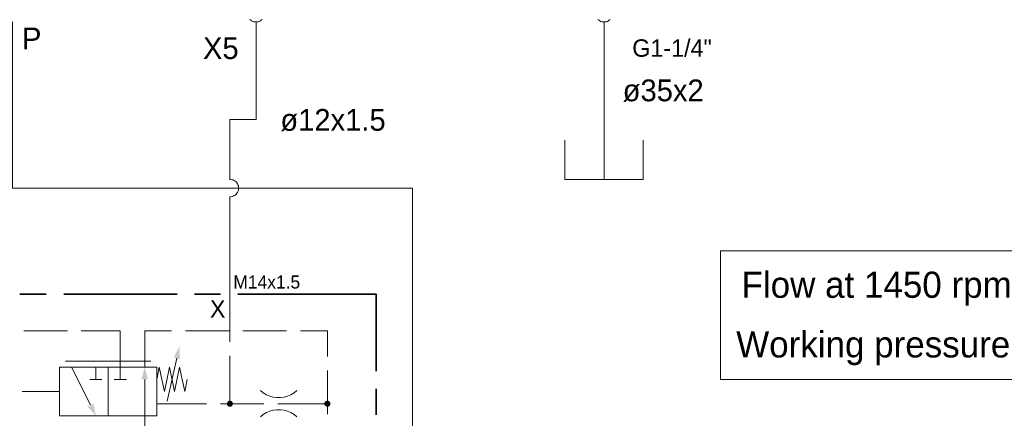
# Model space of a CAD drawing. Header units: millimetres. Extents: x 0 to 203, y 0 to 47.
# Tile 9 of 196: x 9.91 to 14.36, y 10.22 to 12.02. Entities that reach past the tile are written whole.
import ezdxf

# ---------------------------------------------------------------- set-up
doc = ezdxf.new("R2010")
doc.units = ezdxf.units.MM
for name, color, linetype in [('PDF_Geomertry', 7, 'Continuous'), ('PDF_Solid Fills', 7, 'Continuous'), ('PDF_Text', 7, 'Continuous')]:
    doc.layers.add(name, color=color, linetype=linetype)
doc.styles.add('PDF Arial', font='txt')

msp = doc.modelspace()

# ---------------------------------------------------------------- hatches: boundary and pattern name
at = {"layer": 'PDF_Solid Fills', "transparency": 33554559}
for points in [[(10.8599, 10.2846), (10.846, 10.2868), (10.8465, 10.2882)], [(10.8599, 10.2846), (10.846, 10.2868), (10.8465, 10.2882)], [(10.8599, 10.2846), (10.846, 10.2846), (10.846, 10.2868)], [(10.8599, 10.2846), (10.846, 10.2846), (10.846, 10.2868)], [(10.8599, 10.2846), (10.846, 10.2826), (10.846, 10.2846)], [(10.8599, 10.2846), (10.8465, 10.2813), (10.846, 10.2826)], [(10.8599, 10.2846), (10.846, 10.2826), (10.846, 10.2846)], [(10.8599, 10.2846), (10.8465, 10.2813), (10.846, 10.2826)], [(10.8599, 10.2846), (10.8465, 10.2882), (10.8474, 10.2901)], [(10.8599, 10.2846), (10.8465, 10.2882), (10.8474, 10.2901)], [(10.8599, 10.2846), (10.8474, 10.279), (10.8465, 10.2813)], [(10.8599, 10.2846), (10.8474, 10.279), (10.8465, 10.2813)], [(10.8599, 10.2846), (10.8474, 10.2901), (10.8479, 10.2915)], [(10.8599, 10.2846), (10.8474, 10.2901), (10.8479, 10.2915)], [(10.8599, 10.2846), (10.8479, 10.2776), (10.8474, 10.279)], [(10.8599, 10.2846), (10.8479, 10.2776), (10.8474, 10.279)], [(10.8599, 10.2846), (10.8479, 10.2915), (10.8487, 10.2929)], [(10.8599, 10.2846), (10.8479, 10.2915), (10.8487, 10.2929)], [(10.8599, 10.2846), (10.8487, 10.2763), (10.8479, 10.2776)], [(10.8599, 10.2846), (10.8487, 10.2763), (10.8479, 10.2776)], [(10.8599, 10.2846), (10.8487, 10.2929), (10.8501, 10.2943)], [(10.8599, 10.2846), (10.8487, 10.2929), (10.8501, 10.2943)], [(10.8599, 10.2846), (10.8501, 10.2749), (10.8487, 10.2763)], [(10.8599, 10.2846), (10.8501, 10.2749), (10.8487, 10.2763)], [(10.8599, 10.2846), (10.8501, 10.2943), (10.8515, 10.2957)], [(10.8599, 10.2846), (10.8501, 10.2943), (10.8515, 10.2957)], [(10.8599, 10.2846), (10.8515, 10.2735), (10.8501, 10.2749)], [(10.8599, 10.2846), (10.8515, 10.2735), (10.8501, 10.2749)], [(10.8599, 10.2846), (10.8515, 10.2957), (10.8529, 10.2965)], [(10.8599, 10.2846), (10.8515, 10.2957), (10.8529, 10.2965)], [(10.8599, 10.2846), (10.8529, 10.2729), (10.8515, 10.2735)], [(10.8599, 10.2846), (10.8529, 10.2729), (10.8515, 10.2735)], [(10.8599, 10.2846), (10.8529, 10.2965), (10.8543, 10.2971)], [(10.8599, 10.2846), (10.8529, 10.2965), (10.8543, 10.2971)], [(10.8599, 10.2846), (10.8543, 10.2721), (10.8529, 10.2729)], [(10.8599, 10.2846), (10.8543, 10.2721), (10.8529, 10.2729)], [(10.8599, 10.2846), (10.8543, 10.2971), (10.8562, 10.2979)], [(10.8599, 10.2846), (10.8543, 10.2971), (10.8562, 10.2979)], [(10.8599, 10.2846), (10.8562, 10.2715), (10.8543, 10.2721)], [(10.8599, 10.2846), (10.8562, 10.2715), (10.8543, 10.2721)], [(10.8599, 10.2846), (10.8562, 10.2979), (10.8576, 10.2985)], [(10.8599, 10.2846), (10.8562, 10.2979), (10.8576, 10.2985)], [(10.8599, 10.2846), (10.8576, 10.2707), (10.8562, 10.2715)], [(10.8599, 10.2846), (10.8576, 10.2707), (10.8562, 10.2715)], [(10.8599, 10.2846), (10.8576, 10.2985), (10.8599, 10.2985)], [(10.8599, 10.2846), (10.8576, 10.2985), (10.8599, 10.2985)], [(10.8599, 10.2846), (10.8599, 10.2707), (10.8576, 10.2707)], [(10.8599, 10.2846), (10.8599, 10.2707), (10.8576, 10.2707)], [(10.8599, 10.2846), (10.8618, 10.2985), (10.8632, 10.2979)], [(10.8599, 10.2846), (10.8599, 10.2985), (10.8618, 10.2985)], [(10.8599, 10.2846), (10.8618, 10.2985), (10.8632, 10.2979)], [(10.8599, 10.2846), (10.8599, 10.2985), (10.8618, 10.2985)], [(10.8599, 10.2846), (10.8632, 10.2979), (10.8654, 10.2971)], [(10.8599, 10.2846), (10.8632, 10.2979), (10.8654, 10.2971)], [(10.8599, 10.2846), (10.8654, 10.2971), (10.8668, 10.2965)], [(10.8599, 10.2846), (10.8654, 10.2971), (10.8668, 10.2965)], [(10.8599, 10.2846), (10.8668, 10.2965), (10.8682, 10.2957)], [(10.8599, 10.2846), (10.8668, 10.2965), (10.8682, 10.2957)], [(10.8599, 10.2846), (10.8682, 10.2957), (10.8696, 10.2943)], [(10.8599, 10.2846), (10.8682, 10.2957), (10.8696, 10.2943)], [(10.8599, 10.2846), (10.8696, 10.2943), (10.871, 10.2929)], [(10.8599, 10.2846), (10.8696, 10.2943), (10.871, 10.2929)], [(10.8599, 10.2846), (10.871, 10.2929), (10.8715, 10.2915)], [(10.8599, 10.2846), (10.871, 10.2929), (10.8715, 10.2915)], [(10.8599, 10.2846), (10.8715, 10.2915), (10.8724, 10.2901)], [(10.8599, 10.2846), (10.8715, 10.2915), (10.8724, 10.2901)], [(10.8599, 10.2846), (10.8724, 10.2901), (10.8729, 10.2882)], [(10.8599, 10.2846), (10.8724, 10.2901), (10.8729, 10.2882)], [(10.8599, 10.2846), (10.8729, 10.2882), (10.8737, 10.2868)], [(10.8599, 10.2846), (10.8729, 10.2882), (10.8737, 10.2868)], [(10.8599, 10.2846), (10.8737, 10.2868), (10.8737, 10.2846)], [(10.8599, 10.2846), (10.8737, 10.2868), (10.8737, 10.2846)], [(10.8599, 10.2846), (10.8618, 10.2707), (10.8599, 10.2707)], [(10.8599, 10.2846), (10.8632, 10.2715), (10.8618, 10.2707)], [(10.8599, 10.2846), (10.8654, 10.2721), (10.8632, 10.2715)], [(10.8599, 10.2846), (10.8668, 10.2729), (10.8654, 10.2721)], [(10.8599, 10.2846), (10.8682, 10.2735), (10.8668, 10.2729)], [(10.8599, 10.2846), (10.8696, 10.2749), (10.8682, 10.2735)], [(10.8599, 10.2846), (10.871, 10.2763), (10.8696, 10.2749)], [(10.8599, 10.2846), (10.8715, 10.2776), (10.871, 10.2763)], [(10.8599, 10.2846), (10.8724, 10.279), (10.8715, 10.2776)], [(10.8599, 10.2846), (10.8729, 10.2813), (10.8724, 10.279)], [(10.8599, 10.2846), (10.8737, 10.2826), (10.8729, 10.2813)], [(10.8599, 10.2846), (10.8737, 10.2846), (10.8737, 10.2826)], [(10.8599, 10.2846), (10.8618, 10.2707), (10.8599, 10.2707)], [(10.8599, 10.2846), (10.8632, 10.2715), (10.8618, 10.2707)], [(10.8599, 10.2846), (10.8654, 10.2721), (10.8632, 10.2715)], [(10.8599, 10.2846), (10.8668, 10.2729), (10.8654, 10.2721)], [(10.8599, 10.2846), (10.8682, 10.2735), (10.8668, 10.2729)], [(10.8599, 10.2846), (10.8696, 10.2749), (10.8682, 10.2735)], [(10.8599, 10.2846), (10.871, 10.2763), (10.8696, 10.2749)], [(10.8599, 10.2846), (10.8715, 10.2776), (10.871, 10.2763)], [(10.8599, 10.2846), (10.8724, 10.279), (10.8715, 10.2776)], [(10.8599, 10.2846), (10.8729, 10.2813), (10.8724, 10.279)], [(10.8599, 10.2846), (10.8737, 10.2826), (10.8729, 10.2813)], [(10.8599, 10.2846), (10.8737, 10.2846), (10.8737, 10.2826)], [(11.3001, 10.2846), (11.2862, 10.2868), (11.2868, 10.2882)], [(11.3001, 10.2846), (11.2862, 10.2868), (11.2868, 10.2882)], [(11.3001, 10.2846), (11.2862, 10.2846), (11.2862, 10.2868)], [(11.3001, 10.2846), (11.2862, 10.2846), (11.2862, 10.2868)], [(11.3001, 10.2846), (11.2862, 10.2826), (11.2862, 10.2846)], [(11.3001, 10.2846), (11.2868, 10.2813), (11.2862, 10.2826)], [(11.3001, 10.2846), (11.2862, 10.2826), (11.2862, 10.2846)], [(11.3001, 10.2846), (11.2868, 10.2813), (11.2862, 10.2826)], [(11.3001, 10.2846), (11.2868, 10.2901), (11.2882, 10.2915)], [(11.3001, 10.2846), (11.2868, 10.2901), (11.2882, 10.2915)], [(11.3001, 10.2846), (11.2868, 10.2882), (11.2868, 10.2901)], [(11.3001, 10.2846), (11.2868, 10.2882), (11.2868, 10.2901)], [(11.3001, 10.2846), (11.2868, 10.279), (11.2868, 10.2813)], [(11.3001, 10.2846), (11.2882, 10.2776), (11.2868, 10.279)], [(11.3001, 10.2846), (11.2868, 10.279), (11.2868, 10.2813)], [(11.3001, 10.2846), (11.2882, 10.2776), (11.2868, 10.279)], [(11.3001, 10.2846), (11.2882, 10.2915), (11.289, 10.2929)], [(11.3001, 10.2846), (11.2882, 10.2915), (11.289, 10.2929)], [(11.3001, 10.2846), (11.289, 10.2763), (11.2882, 10.2776)], [(11.3001, 10.2846), (11.289, 10.2763), (11.2882, 10.2776)], [(11.3001, 10.2846), (11.289, 10.2929), (11.2904, 10.2943)], [(11.3001, 10.2846), (11.289, 10.2929), (11.2904, 10.2943)], [(11.3001, 10.2846), (11.2904, 10.2749), (11.289, 10.2763)], [(11.3001, 10.2846), (11.2904, 10.2749), (11.289, 10.2763)], [(11.3001, 10.2846), (11.2904, 10.2943), (11.2918, 10.2957)], [(11.3001, 10.2846), (11.2904, 10.2943), (11.2918, 10.2957)], [(11.3001, 10.2846), (11.2918, 10.2735), (11.2904, 10.2749)], [(11.3001, 10.2846), (11.2918, 10.2735), (11.2904, 10.2749)], [(11.3001, 10.2846), (11.2918, 10.2957), (11.2932, 10.2965)], [(11.3001, 10.2846), (11.2918, 10.2957), (11.2932, 10.2965)], [(11.3001, 10.2846), (11.2932, 10.2729), (11.2918, 10.2735)], [(11.3001, 10.2846), (11.2932, 10.2729), (11.2918, 10.2735)], [(11.3001, 10.2846), (11.2932, 10.2965), (11.2946, 10.2971)], [(11.3001, 10.2846), (11.2932, 10.2965), (11.2946, 10.2971)], [(11.3001, 10.2846), (11.2946, 10.2721), (11.2932, 10.2729)], [(11.3001, 10.2846), (11.2946, 10.2721), (11.2932, 10.2729)], [(11.3001, 10.2846), (11.2946, 10.2971), (11.2965, 10.2979)], [(11.3001, 10.2846), (11.2946, 10.2971), (11.2965, 10.2979)], [(11.3001, 10.2846), (11.2965, 10.2715), (11.2946, 10.2721)], [(11.3001, 10.2846), (11.2965, 10.2715), (11.2946, 10.2721)], [(11.3001, 10.2846), (11.2965, 10.2979), (11.2979, 10.2985)], [(11.3001, 10.2846), (11.2965, 10.2979), (11.2979, 10.2985)], [(11.3001, 10.2846), (11.2979, 10.2707), (11.2965, 10.2715)], [(11.3001, 10.2846), (11.2979, 10.2707), (11.2965, 10.2715)], [(11.3001, 10.2846), (11.2979, 10.2985), (11.3001, 10.2985)], [(11.3001, 10.2846), (11.2979, 10.2985), (11.3001, 10.2985)], [(11.3001, 10.2846), (11.3001, 10.2707), (11.2979, 10.2707)], [(11.3001, 10.2846), (11.3001, 10.2707), (11.2979, 10.2707)], [(11.3001, 10.2846), (11.3015, 10.2985), (11.3035, 10.2979)], [(11.3001, 10.2846), (11.3001, 10.2985), (11.3015, 10.2985)], [(11.3001, 10.2846), (11.3015, 10.2985), (11.3035, 10.2979)], [(11.3001, 10.2846), (11.3001, 10.2985), (11.3015, 10.2985)], [(11.3001, 10.2846), (11.3035, 10.2979), (11.3049, 10.2971)], [(11.3001, 10.2846), (11.3035, 10.2979), (11.3049, 10.2971)], [(11.3001, 10.2846), (11.3049, 10.2971), (11.3071, 10.2965)], [(11.3001, 10.2846), (11.3049, 10.2971), (11.3071, 10.2965)], [(11.3001, 10.2846), (11.3071, 10.2965), (11.3085, 10.2957)], [(11.3001, 10.2846), (11.3071, 10.2965), (11.3085, 10.2957)], [(11.3001, 10.2846), (11.3085, 10.2957), (11.3099, 10.2943)], [(11.3001, 10.2846), (11.3085, 10.2957), (11.3099, 10.2943)], [(11.3001, 10.2846), (11.3099, 10.2943), (11.3104, 10.2929)], [(11.3001, 10.2846), (11.3099, 10.2943), (11.3104, 10.2929)], [(11.3001, 10.2846), (11.3104, 10.2929), (11.3118, 10.2915)], [(11.3001, 10.2846), (11.3104, 10.2929), (11.3118, 10.2915)], [(11.3001, 10.2846), (11.3118, 10.2915), (11.3126, 10.2901)], [(11.3001, 10.2846), (11.3118, 10.2915), (11.3126, 10.2901)], [(11.3001, 10.2846), (11.3126, 10.2901), (11.3132, 10.2882)], [(11.3001, 10.2846), (11.3126, 10.2901), (11.3132, 10.2882)], [(11.3001, 10.2846), (11.3132, 10.2882), (11.3132, 10.2868)], [(11.3001, 10.2846), (11.3132, 10.2882), (11.3132, 10.2868)], [(11.3001, 10.2846), (11.3132, 10.2868), (11.314, 10.2846)], [(11.3001, 10.2846), (11.3132, 10.2868), (11.314, 10.2846)], [(11.3001, 10.2846), (11.3015, 10.2707), (11.3001, 10.2707)], [(11.3001, 10.2846), (11.3035, 10.2715), (11.3015, 10.2707)], [(11.3001, 10.2846), (11.3049, 10.2721), (11.3035, 10.2715)], [(11.3001, 10.2846), (11.3071, 10.2729), (11.3049, 10.2721)], [(11.3001, 10.2846), (11.3085, 10.2735), (11.3071, 10.2729)], [(11.3001, 10.2846), (11.3099, 10.2749), (11.3085, 10.2735)], [(11.3001, 10.2846), (11.3104, 10.2763), (11.3099, 10.2749)], [(11.3001, 10.2846), (11.3118, 10.2776), (11.3104, 10.2763)], [(11.3001, 10.2846), (11.3126, 10.279), (11.3118, 10.2776)], [(11.3001, 10.2846), (11.3132, 10.2813), (11.3126, 10.279)], [(11.3001, 10.2846), (11.3132, 10.2826), (11.3132, 10.2813)], [(11.3001, 10.2846), (11.314, 10.2846), (11.3132, 10.2826)], [(11.3001, 10.2846), (11.3015, 10.2707), (11.3001, 10.2707)], [(11.3001, 10.2846), (11.3035, 10.2715), (11.3015, 10.2707)], [(11.3001, 10.2846), (11.3049, 10.2721), (11.3035, 10.2715)], [(11.3001, 10.2846), (11.3071, 10.2729), (11.3049, 10.2721)], [(11.3001, 10.2846), (11.3085, 10.2735), (11.3071, 10.2729)], [(11.3001, 10.2846), (11.3099, 10.2749), (11.3085, 10.2735)], [(11.3001, 10.2846), (11.3104, 10.2763), (11.3099, 10.2749)], [(11.3001, 10.2846), (11.3118, 10.2776), (11.3104, 10.2763)], [(11.3001, 10.2846), (11.3126, 10.279), (11.3118, 10.2776)], [(11.3001, 10.2846), (11.3132, 10.2813), (11.3126, 10.279)], [(11.3001, 10.2846), (11.3132, 10.2826), (11.3132, 10.2813)], [(11.3001, 10.2846), (11.314, 10.2846), (11.3132, 10.2826)]]:
    msp.add_hatch(color=256, dxfattribs=at).paths.add_polyline_path(points)

# ---------------------------------------------------------------- linework, layer by layer
at = {"layer": 'PDF_Geomertry', "lineweight": 15}
for points in [[(9.8779, 12.0096), (9.8779, 11.259), (11.6849, 11.259), (11.6849, 9.0193), (11.6849, 8.6896), (11.5201, 8.6896), (9.5946, 8.6896), (8.9349, 8.6896), (8.8793, 8.6896), (8.8793, 8.1396), (8.8793, 8.029)], [(10.8599, 11.2985), (10.8599, 11.5693), (10.9779, 11.5693), (10.9779, 12.0096)], [(10.9501, 12.0215), (10.9535, 12.0179), (10.9576, 12.0151), (10.9626, 12.0124), (10.9674, 12.011), (10.9724, 12.0096), (10.9779, 12.0096), (10.9826, 12.0096), (10.9876, 12.011), (10.9924, 12.0124), (10.9974, 12.0151), (11.0015, 12.0179), (11.0057, 12.0215)], [(12.5215, 12.0215), (12.5257, 12.0179), (12.5299, 12.0151), (12.534, 12.0124), (12.539, 12.011), (12.5446, 12.0096), (12.5493, 12.0096), (12.5543, 12.0096), (12.5599, 12.011), (12.5646, 12.0124), (12.5688, 12.0151), (12.5729, 12.0179), (12.5771, 12.0215)], [(12.5493, 11.2985), (12.5493, 11.5576), (12.5493, 12.0096)], [(12.3724, 11.4749), (12.3724, 11.2985), (12.7265, 11.2985), (12.7265, 11.4749)], [(10.8599, 11.2201), (10.8646, 11.2201), (10.8701, 11.2215), (10.8751, 11.2229), (10.8793, 11.2249), (10.8835, 11.2276), (10.8876, 11.2313), (10.891, 11.2354), (10.8938, 11.2396), (10.896, 11.2443), (10.8979, 11.2493), (10.8987, 11.254), (10.8993, 11.259), (10.8987, 11.2646), (10.8979, 11.2693), (10.896, 11.2743), (10.8938, 11.279), (10.891, 11.2832), (10.8876, 11.2868), (10.8835, 11.2901), (10.8793, 11.2929), (10.8751, 11.2957), (10.8701, 11.2971), (10.8646, 11.2979), (10.8599, 11.2985), (10.8646, 11.2979), (10.8701, 11.2971), (10.8751, 11.2957), (10.8793, 11.2929), (10.8835, 11.2901), (10.8876, 11.2868), (10.891, 11.2832), (10.8938, 11.279), (10.896, 11.2743), (10.8979, 11.2693), (10.8987, 11.2646), (10.8993, 11.259), (10.8987, 11.254), (10.8979, 11.2493), (10.896, 11.2443), (10.8938, 11.2396), (10.891, 11.2354), (10.8876, 11.2313), (10.8835, 11.2276), (10.8793, 11.2249), (10.8751, 11.2229), (10.8701, 11.2215), (10.8646, 11.2201), (10.8599, 11.2201), (10.8599, 10.7799), (10.8599, 10.5638)], [(9.9285, 10.6146), (10.1257, 10.6146)], [(10.1882, 10.6146), (10.3646, 10.6146), (10.3646, 10.4499), (10.3646, 10.3943)], [(10.596, 10.6146), (10.4751, 10.6146), (10.4751, 10.4499)], [(10.8557, 10.6146), (10.659, 10.6146)], [(11.1154, 10.6146), (10.9188, 10.6146)], [(11.3001, 10.4979), (11.3001, 10.6146), (11.1785, 10.6146)], [(10.8599, 10.5007), (10.8599, 10.2846)], [(10.1174, 10.4771), (10.5021, 10.4771)], [(10.1446, 10.4499), (10.2299, 10.279)], [(10.2549, 10.4499), (10.2549, 10.3943)], [(10.5299, 10.3943), (10.541, 10.4499), (10.564, 10.3396), (10.5868, 10.4499), (10.6099, 10.3396), (10.6326, 10.4499), (10.6557, 10.3396), (10.6674, 10.3943)], [(10.5771, 10.2965), (10.6201, 10.4901)], [(11.3001, 10.4354), (11.3001, 10.2382)], [(10.2821, 10.3943), (10.2271, 10.3943)], [(10.3924, 10.3943), (10.3376, 10.3943)], [(10.4751, 10.061), (10.4751, 10.2299), (10.4751, 10.3943)], [(9.921, 10.3396), (10.0896, 10.3396)], [(10.9974, 10.3438), (11.0104, 10.3332), (11.0243, 10.3249), (11.0396, 10.3188), (11.0557, 10.3146), (11.0715, 10.3124), (11.0882, 10.3124), (11.1043, 10.3146), (11.1201, 10.3188), (11.1354, 10.3249), (11.1493, 10.3332), (11.1626, 10.3438)], [(10.5299, 10.2846), (10.7535, 10.2846)], [(10.8168, 10.2846), (11.0132, 10.2846)], [(11.0765, 10.2846), (11.3001, 10.2846)], [(11.1626, 10.2257), (11.1493, 10.236), (11.1354, 10.2443), (11.1201, 10.2507), (11.1043, 10.2549), (11.0882, 10.2568), (11.0715, 10.2568), (11.0557, 10.2549), (11.0396, 10.2507), (11.0243, 10.2443), (11.0104, 10.236), (10.9974, 10.2257)]]:
    msp.add_lwpolyline(points, dxfattribs=at)
for points in [[(15.6687, 10.9762), (13.0757, 10.9762), (13.0757, 10.3943), (15.6687, 10.3943), (15.6687, 10.9762)], [(10.0896, 10.2299), (10.3099, 10.2299), (10.3099, 10.4499), (10.0896, 10.4499), (10.0896, 10.2299)], [(10.3099, 10.4499), (10.5299, 10.4499), (10.5299, 10.2299), (10.3099, 10.2299), (10.3099, 10.4499)]]:
    msp.add_lwpolyline(points, close=True, dxfattribs=at)
at = {"layer": 'PDF_Geomertry', "lineweight": 35}
for points in [[(10.0299, 10.7799), (9.9118, 10.7799)], [(10.621, 10.7799), (10.109, 10.7799)], [(10.8174, 10.7799), (10.6993, 10.7799)], [(11.5201, 10.4313), (11.5201, 10.7799), (10.896, 10.7799)], [(11.5201, 10.234), (11.5201, 10.3526)]]:
    msp.add_lwpolyline(points, dxfattribs=at)
at = {"layer": 'PDF_Geomertry', "lineweight": 0}
for points in [[(10.8529, 10.2846), (10.8529, 10.284), (10.8529, 10.2826), (10.8535, 10.2818), (10.8535, 10.2813), (10.8543, 10.2804), (10.8549, 10.2799), (10.8557, 10.279), (10.8562, 10.2785), (10.8571, 10.2785), (10.8576, 10.2776), (10.859, 10.2776), (10.8599, 10.2776), (10.8604, 10.2776), (10.8618, 10.2776), (10.8626, 10.2785), (10.8632, 10.2785), (10.864, 10.279), (10.8646, 10.2799), (10.8654, 10.2804), (10.866, 10.2813), (10.866, 10.2818), (10.8668, 10.2826), (10.8668, 10.284), (10.8668, 10.2846), (10.8668, 10.2854), (10.8668, 10.2868), (10.866, 10.2874), (10.866, 10.2882), (10.8654, 10.2887), (10.8646, 10.2896), (10.864, 10.2901), (10.8632, 10.291), (10.8626, 10.291), (10.8618, 10.2915), (10.8604, 10.2915), (10.8599, 10.2915), (10.859, 10.2915), (10.8576, 10.2915), (10.8571, 10.291), (10.8562, 10.291), (10.8557, 10.2901), (10.8549, 10.2896), (10.8543, 10.2887), (10.8535, 10.2882), (10.8535, 10.2874), (10.8529, 10.2868), (10.8529, 10.2854), (10.8529, 10.2846)], [(10.8529, 10.2846), (10.8529, 10.284), (10.8529, 10.2826), (10.8535, 10.2818), (10.8535, 10.2813), (10.8543, 10.2804), (10.8549, 10.2799), (10.8557, 10.279), (10.8562, 10.2785), (10.8571, 10.2785), (10.8576, 10.2776), (10.859, 10.2776), (10.8599, 10.2776), (10.8604, 10.2776), (10.8618, 10.2776), (10.8626, 10.2785), (10.8632, 10.2785), (10.864, 10.279), (10.8646, 10.2799), (10.8654, 10.2804), (10.866, 10.2813), (10.866, 10.2818), (10.8668, 10.2826), (10.8668, 10.284), (10.8668, 10.2846), (10.8668, 10.2854), (10.8668, 10.2868), (10.866, 10.2874), (10.866, 10.2882), (10.8654, 10.2887), (10.8646, 10.2896), (10.864, 10.2901), (10.8632, 10.291), (10.8626, 10.291), (10.8618, 10.2915), (10.8604, 10.2915), (10.8599, 10.2915), (10.859, 10.2915), (10.8576, 10.2915), (10.8571, 10.291), (10.8562, 10.291), (10.8557, 10.2901), (10.8549, 10.2896), (10.8543, 10.2887), (10.8535, 10.2882), (10.8535, 10.2874), (10.8529, 10.2868), (10.8529, 10.2854), (10.8529, 10.2846)], [(11.2932, 10.2846), (11.2932, 10.284), (11.2932, 10.2826), (11.2938, 10.2818), (11.2938, 10.2813), (11.2946, 10.2804), (11.2951, 10.2799), (11.296, 10.279), (11.2965, 10.2785), (11.2974, 10.2785), (11.2979, 10.2776), (11.2987, 10.2776), (11.3001, 10.2776), (11.3007, 10.2776), (11.3015, 10.2776), (11.3029, 10.2785), (11.3035, 10.2785), (11.3043, 10.279), (11.3049, 10.2799), (11.3057, 10.2804), (11.3057, 10.2813), (11.3062, 10.2818), (11.3062, 10.2826), (11.3071, 10.284), (11.3071, 10.2846), (11.3071, 10.2854), (11.3062, 10.2868), (11.3062, 10.2874), (11.3057, 10.2882), (11.3057, 10.2887), (11.3049, 10.2896), (11.3043, 10.2901), (11.3035, 10.291), (11.3029, 10.291), (11.3015, 10.2915), (11.3007, 10.2915), (11.3001, 10.2915), (11.2987, 10.2915), (11.2979, 10.2915), (11.2974, 10.291), (11.2965, 10.291), (11.296, 10.2901), (11.2951, 10.2896), (11.2946, 10.2887), (11.2938, 10.2882), (11.2938, 10.2874), (11.2932, 10.2868), (11.2932, 10.2854), (11.2932, 10.2846)], [(11.2932, 10.2846), (11.2932, 10.284), (11.2932, 10.2826), (11.2938, 10.2818), (11.2938, 10.2813), (11.2946, 10.2804), (11.2951, 10.2799), (11.296, 10.279), (11.2965, 10.2785), (11.2974, 10.2785), (11.2979, 10.2776), (11.2987, 10.2776), (11.3001, 10.2776), (11.3007, 10.2776), (11.3015, 10.2776), (11.3029, 10.2785), (11.3035, 10.2785), (11.3043, 10.279), (11.3049, 10.2799), (11.3057, 10.2804), (11.3057, 10.2813), (11.3062, 10.2818), (11.3062, 10.2826), (11.3071, 10.284), (11.3071, 10.2846), (11.3071, 10.2854), (11.3062, 10.2868), (11.3062, 10.2874), (11.3057, 10.2882), (11.3057, 10.2887), (11.3049, 10.2896), (11.3043, 10.2901), (11.3035, 10.291), (11.3029, 10.291), (11.3015, 10.2915), (11.3007, 10.2915), (11.3001, 10.2915), (11.2987, 10.2915), (11.2979, 10.2915), (11.2974, 10.291), (11.2965, 10.291), (11.296, 10.2901), (11.2951, 10.2896), (11.2946, 10.2887), (11.2938, 10.2882), (11.2938, 10.2874), (11.2932, 10.2868), (11.2932, 10.2854), (11.2932, 10.2846)]]:
    msp.add_lwpolyline(points, close=True, dxfattribs=at)
at = {"layer": 'PDF_Solid Fills', "transparency": 33554559}
for points in [[(10.6057, 10.4938), (10.634, 10.4874), (10.6057, 10.4938), (10.6321, 10.5438)], [(10.4599, 10.3943), (10.4896, 10.3943), (10.4599, 10.3943), (10.4751, 10.4499)], [(10.2432, 10.2854), (10.2168, 10.2721), (10.2432, 10.2854), (10.2549, 10.2299)]]:
    msp.add_solid(points, dxfattribs=at)

# ---------------------------------------------------------------- texts
at = {"layer": 'PDF_Text', "attachment_point": 7, "style": 'PDF Arial'}
for s, insert, char_height in [('P', (9.921, 11.886), 0.0984), ('X5', (10.7382, 11.8407), 0.09843), ('G1-1/4"', (12.6765, 11.8513), 0.07874), ('ø35x2', (12.6335, 11.6487), 0.09843), ('ø12x1.5', (11.0876, 11.5154), 0.09843), ('M14x1.5', (10.8751, 10.8044), 0.05886), ('Flow at 1450 rpm =', (13.1701, 10.7276), 0.11811), ('X', (10.7696, 10.6735), 0.0787), ('Working pressure =', (13.146, 10.4582), 0.11811)]:
    msp.add_mtext(s, dxfattribs=dict(at, insert=insert, char_height=char_height))

doc.saveas('drawing.dxf')
